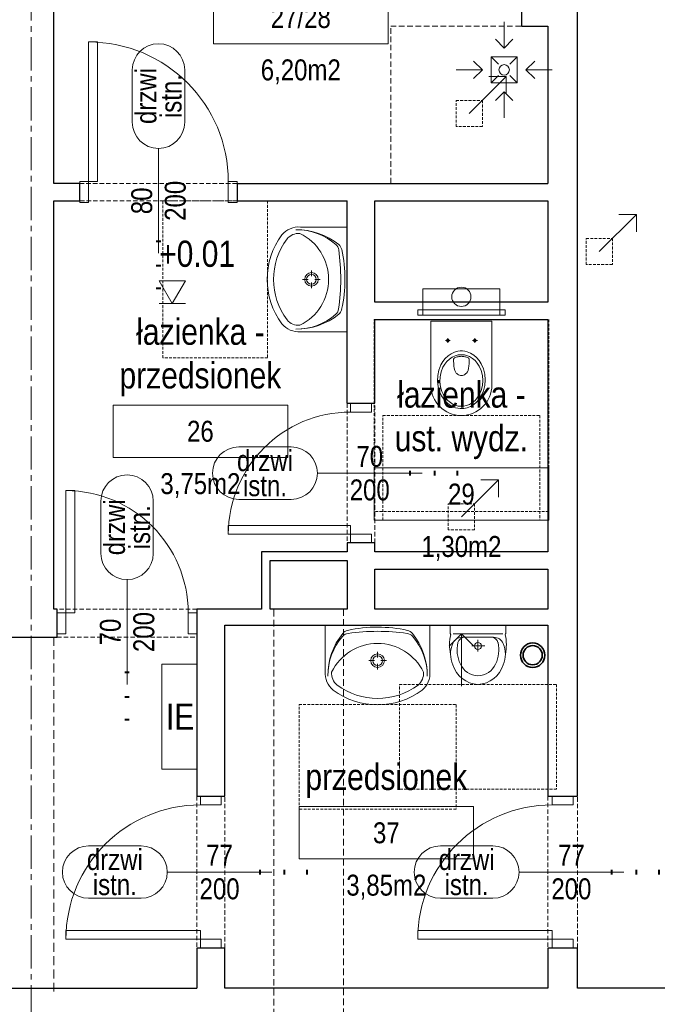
# Model space of a CAD drawing. Header units: millimetres. Extents: x -291747 to 77132, y 46721 to 203932.
# Tile 23 of 110: x 71659 to 72027, y 81263 to 81827. Entities that reach past the tile are written whole.
import ezdxf
from ezdxf.enums import TextEntityAlignment as Align

# ---------------------------------------------------------------- set-up
doc = ezdxf.new("R2010")
doc.units = ezdxf.units.MM
doc.header["$MEASUREMENT"] = 0
for name, pattern in [('DIVIDE', [1.25, 0.5, -0.25, 0, -0.25, 0, -0.25]), ('xreff_LSN_szatnie_PW_rzuty_14$0$CENTER2', [28.575, 19.05, -3.175, 3.175, -3.175]), ('xreff_LSN_szatnie_PW_rzuty_14$0$DASHED', [19.05, 12.7, -6.35]), ('xreff_LSN_szatnie_PW_rzuty_14$0$HIDDEN2', [4.7625, 3.175, -1.5875])]:
    doc.linetypes.add(name, pattern=pattern)
doc.layers.get('0').update_dxf_attribs({"lineweight": 9})
doc.layers.get('Defpoints').update_dxf_attribs({"lineweight": 9})
for name, color, linetype, lineweight in [('FL-xref', 250, 'Continuous', 9), ('FL_ppoż', 4, 'DIVIDE', 40), ('Kanalizacja', 24, 'Continuous', 35), ('xreff_LSN_szatnie_PW_rzuty_14$0$A drzwi płytowe', 252, 'Continuous', 9), ('xreff_LSN_szatnie_PW_rzuty_14$0$A koty architektura', 252, 'Continuous', 9), ('xreff_LSN_szatnie_PW_rzuty_14$0$A opis pom', 252, 'Continuous', 9), ('xreff_LSN_szatnie_PW_rzuty_14$0$A opis pom pow', 252, 'Continuous', 9), ('xreff_LSN_szatnie_PW_rzuty_14$0$A opis stolarka', 252, 'Continuous', 9), ('xreff_LSN_szatnie_PW_rzuty_14$0$A opis stolarka NWD typ', 252, 'Continuous', 9), ('xreff_LSN_szatnie_PW_rzuty_14$0$A opis stolarka NWD wyposażenie', 252, 'Continuous', 9), ('xreff_LSN_szatnie_PW_rzuty_14$0$A opis technologia', 8, 'Continuous', 13), ('xreff_LSN_szatnie_PW_rzuty_14$0$A widok wyżej', 252, 'xreff_LSN_szatnie_PW_rzuty_14$0$DASHED', 9), ('xreff_LSN_szatnie_PW_rzuty_14$0$A wyposazenie sanitarne', 8, 'Continuous', 9), ('xreff_LSN_szatnie_PW_rzuty_14$0$A-Wall', 252, 'Continuous', 9), ('xreff_LSN_szatnie_PW_rzuty_14$0$IE tablice rozdzielcze', 8, 'Continuous', 9), ('xreff_LSN_szatnie_PW_rzuty_14$0$IS kanaly wentylacyjne', 8, 'xreff_LSN_szatnie_PW_rzuty_14$0$DASHED', 9), ('xreff_LSN_szatnie_PW_rzuty_14$0$IS wentylacja kratki istniejace', 8, 'Continuous', 9), ('xreff_LSN_szatnie_PW_rzuty_14$0$S-Grid-Iden', 8, 'xreff_LSN_szatnie_PW_rzuty_14$0$CENTER2', 9)]:
    doc.layers.add(name, color=color, linetype=linetype, lineweight=lineweight)
doc.layers.add('xreff_LSN_szatnie_PW_rzuty_14$0$A opis ppoż drzwi', color=252, linetype='Continuous', lineweight=9, transparency=0.25)
doc.styles.add('xreff_LSN_szatnie_PW_rzuty_14$0$STYL ASA', font='ARIALN.TTF')

# ---------------------------------------------------------------- blocks, each defined once
blk = doc.blocks.new('xreff_LSN_szatnie_PW_rzuty_14$0$umywalka 60x45')
at = {"color": 0, "lineweight": -2, "ltscale": 0.15}
for p, q in [((-30, 0), (30, 0)), ((-30, 0), (-30, -26.7)), ((9.45, 0), (-9.45, 0)), ((30, 0), (30, -26.7)), ((-0.01, -15.32), (-0.01, -18.52)), ((-1.86, -20.37), (-5.07, -20.37)), ((-0.01, -22.22), (-0.01, -25.42)), ((5.04, -20.37), (1.84, -20.37))]:
    blk.add_line(p, q, dxfattribs=at)
at = {"ltscale": 0.15}
blk.add_lwpolyline([(-26.31, -26.95, 0.236063), (-23.21, -34.38, 0.329715), (23.21, -34.38, 0.236063), (26.31, -26.95, 0.623035)], format="xyb", close=True, dxfattribs=at)
blk.add_lwpolyline([(-30, -26.7, 0.239105), (-25.52, -37.28, 0.331406), (25.52, -37.28, 0.239105), (30, -26.7)], format="xyb", dxfattribs=at)
at = {"color": 0, "lineweight": -2, "ltscale": 0.15}
for radius in [3.89, 2.78]:
    blk.add_circle((-0.01, -20.37), radius, dxfattribs=at)
for centre, radius, start, end in [((9.28, -28.68), 37.74, 140.6648, 180.9072), ((-16.21, -9.73), 5, 97.8304, 138.5245), ((-16.04, -7.93), 5, 102.694, 140.6648), ((-0.64, -76.32), 75.1, 89.4897, 102.694), ((0.57, -131.79), 128.2, 90.245, 97.8304), ((0.57, -76.32), 75.1, 77.2285, 90.4328), ((-0.72, -131.79), 128.2, 82.0921, 89.6775), ((16.23, -9.76), 5, 41.398, 82.0921), ((16.06, -7.95), 5, 39.2578, 77.2285), ((-9.28, -28.67), 37.74, 359.0153, 39.2578), ((5.44, -28.88), 33.9, 138.5245, 180.6767), ((-5.45, -28.87), 33.9, 359.2458, 41.398)]:
    blk.add_arc(centre, radius, start, end, dxfattribs=at)
at = {"layer": 'Defpoints', "linetype": 'xreff_LSN_szatnie_PW_rzuty_14$0$HIDDEN2', "ltscale": 0.5}
blk.add_lwpolyline([(-45, -45.56), (45, -45.56), (45, -105.56), (-45, -105.56)], close=True, dxfattribs=at)
blk = doc.blocks.new('xreff_LSN_szatnie_PW_rzuty_14$0$pisuar')
at = {"color": 0, "linetype": 'ByBlock', "lineweight": -2, "ltscale": 0.15}
for p, q in [((-16, 0), (-16, -4.71)), ((-16, 0), (16, 0)), ((16, 0), (16, -4.71)), ((0, -5), (-14.18, -5)), ((0, -5), (14.18, -5)), ((-8.97, -7), (0, -7)), ((8.97, -7), (0, -7)), ((0, -8.55), (0, -15.08)), ((-3.59, -12), (3.84, -12))]:
    blk.add_line(p, q, dxfattribs=at)
for points in [[(-15.63, -5.6, 0.108471), (-15.7, -16.67)], [(15.63, -5.6, -0.108471), (15.7, -16.67)]]:
    blk.add_lwpolyline(points, format="xyb", dxfattribs=at)
blk.add_circle((0, -12), 2, dxfattribs=at)
for centre, radius, start, end in [((-15.5, -4.71), 0.5, 180, 231.722), ((16.12, -5.5), 0.5, 128.278, 191.751), ((7.57, -11), 4, 13.2161, 90), ((8.97, -13), 6, 23.4768, 90), ((-6.49, -14.3), 18.45, 333.974, 13.2161), ((0.79, -16.55), 14.92, 335.648, 23.4768), ((0, -18), 11, 270, 336.441), ((0.5, -18.56), 15.45, 195.554, 268.129)]:
    blk.add_arc(centre, radius, start, end, dxfattribs=at)
at = {"color": 0, "linetype": 'ByBlock', "lineweight": -2, "ltscale": 0.15, "extrusion": (0, 0, -1)}
for centre, radius, start, end in [((16.12, -5.5), 0.5, 128.278, 191.751), ((-15.5, -4.71), 0.5, 180, 231.722), ((0.79, -16.55), 14.92, 335.648, 23.4768), ((8.97, -13), 6, 23.4768, 90), ((-6.49, -14.3), 18.45, 333.974, 13.2161), ((7.57, -11), 4, 13.2161, 90), ((0, -18), 11, 270, 336.441), ((0.5, -18.56), 15.45, 195.5535, 268.1291)]:
    blk.add_arc(centre, radius, start, end, dxfattribs=at)
at = {"layer": 'Defpoints', "linetype": 'xreff_LSN_szatnie_PW_rzuty_14$0$HIDDEN2', "ltscale": 0.5}
blk.add_lwpolyline([(-45, -34), (45, -34), (45, -94), (-45, -94)], close=True, dxfattribs=at)
blk = doc.blocks.new('xreff_LSN_szatnie_PW_rzuty_14$0$miska ustepowa')
at = {"ltscale": 0.15}
for points in [[(22, 2.5), (22, 17.5), (-22, 17.5), (-22, 2.5)], [(-25, 2.5), (-25, 5.5), (25, 5.5), (25, 2.5)], [(-22, 2.5), (-22, 5.5), (-25, 5.5), (-25, 2.5)], [(22, 2.5), (22, 5.5), (25, 5.5), (25, 2.5)]]:
    blk.add_lwpolyline(points, close=True, dxfattribs=at)
blk.add_lwpolyline([(-17.5, -37.5), (-17.5, -1), (17.5, -1), (17.5, -37.5, -1)], format="xyb", close=True, dxfattribs=at)
at = {"ltscale": 0.15, "elevation": 0}
for points in [[(-7.75, -13.4), (-7.75, -10.6)], [(7.75, -13.4), (7.75, -10.6)], [(-9.15, -12), (-6.35, -12)], [(9.15, -12), (6.35, -12)]]:
    blk.add_lwpolyline(points, dxfattribs=at)
at = {"ltscale": 0.15}
for points in [[(0, -51, 0), (1.34, -50.92, 0), (3.32, -50.49, 0), (5.23, -49.73, 0), (7.04, -48.64, 0), (8.69, -47.25, 0), (10.14, -45.58, 0), (11.37, -43.66, 0), (12.63, -40.81, 0), (13.42, -37.71, 0), (13.69, -34.5, 0), (13.42, -31.29, 0), (12.63, -28.19, 0), (11.37, -25.34, 0), (10.14, -23.42, 0), (8.69, -21.75, 0), (7.04, -20.36, 0), (5.23, -19.27, 0), (3.32, -18.51, 0), (2, -18.19, 0), (0.67, -18.02, 0), (-0.67, -18.02, 0), (-2, -18.19, 0), (-3.97, -18.73, 0), (-5.85, -19.6, 0), (-7.6, -20.79, 0), (-9.2, -22.28, 0), (-10.58, -24.03, 0), (-11.73, -26.02, 0), (-12.88, -28.95, 0), (-13.54, -32.08, 0), (-13.67, -35.31, 0), (-13.27, -38.5, 0), (-12.36, -41.55, 0), (-11.37, -43.66, 0), (-10.14, -45.58, 0), (-8.69, -47.25, 0), (-7.04, -48.64, 0), (-5.23, -49.73, 0), (-3.32, -50.49, 0), (-2, -50.82, 0), (-0.67, -50.98, 0)], [(0, -49.72, 0), (1.2, -49.65, 0), (2.99, -49.27, 0), (4.7, -48.58, 0), (6.32, -47.6, 0), (7.81, -46.36, 0), (9.12, -44.86, 0), (10.22, -43.14, 0), (11.36, -40.58, 0), (12.06, -37.81, 0), (12.31, -34.93, 0), (12.06, -32.05, 0), (11.36, -29.27, 0), (10.22, -26.71, 0), (9.12, -24.99, 0), (7.81, -23.49, 0), (6.32, -22.25, 0), (4.7, -21.27, 0), (2.99, -20.59, 0), (1.8, -20.3, 0), (0.6, -20.15, 0), (-0.6, -20.15, 0), (-1.8, -20.3, 0), (-3.57, -20.78, 0), (-5.26, -21.57, 0), (-6.84, -22.64, 0), (-8.27, -23.97, 0), (-9.51, -25.54, 0), (-10.55, -27.32, 0), (-11.58, -29.95, 0), (-12.17, -32.76, 0), (-12.29, -35.65, 0), (-11.93, -38.52, 0), (-11.11, -41.25, 0), (-10.22, -43.14, 0), (-9.12, -44.86, 0), (-7.81, -46.36, 0), (-6.32, -47.6, 0), (-4.7, -48.58, 0), (-2.98, -49.27, 0), (-1.8, -49.56, 0), (-0.6, -49.7, 0)]]:
    blk.add_polyline3d(points, close=True, dxfattribs=at)
for points in [[(-3.84, -21.91, 0), (-3.98, -21.98, 0), (-4.1, -22.07, 0), (-4.2, -22.18, 0), (-4.29, -22.3, 0), (-4.36, -22.44, 0), (-4.42, -22.59, 0), (-4.45, -22.76, 0), (-4.46, -22.93, 0)], [(-3.84, -21.91, 0), (-3.37, -21.72, 0), (-2.9, -21.55, 0), (-2.42, -21.41, 0), (-1.94, -21.29, 0), (-1.46, -21.2, 0), (-0.97, -21.14, 0), (-0.49, -21.1, 0), (0, -21.08, 0)], [(3.84, -21.91, 0), (3.37, -21.72, 0), (2.9, -21.55, 0), (2.42, -21.41, 0), (1.94, -21.29, 0), (1.46, -21.2, 0), (0.97, -21.14, 0), (0.49, -21.1, 0), (0, -21.08, 0)], [(3.84, -21.91, 0), (3.98, -21.98, 0), (4.1, -22.07, 0), (4.2, -22.18, 0), (4.29, -22.3, 0), (4.36, -22.44, 0), (4.42, -22.59, 0), (4.45, -22.76, 0), (4.46, -22.93, 0)], [(0, -32.03, 0), (-0.57, -31.99, 0), (-1.15, -31.86, 0), (-1.71, -31.64, 0), (-2.26, -31.32, 0), (-2.64, -31.01, 0), (-3, -30.63, 0), (-3.43, -29.99, 0), (-3.79, -29.2, 0), (-4.13, -27.92, 0), (-4.31, -26.66, 0), (-4.42, -25.16, 0), (-4.45, -23.87, 0), (-4.46, -22.93, 0)], [(0, -32.03, 0), (0.57, -31.99, 0), (1.15, -31.86, 0), (1.71, -31.64, 0), (2.26, -31.32, 0), (2.64, -31.01, 0), (3, -30.63, 0), (3.43, -29.99, 0), (3.79, -29.2, 0), (4.13, -27.92, 0), (4.31, -26.66, 0), (4.42, -25.16, 0), (4.45, -23.87, 0), (4.46, -22.93, 0)]]:
    blk.add_polyline3d(points, dxfattribs=at)
for centre, radius in [((0, 13), 5.5), ((-7.75, -12, 0), 0.75), ((7.75, -12, 0), 0.75)]:
    blk.add_circle(centre, radius, dxfattribs=at)
at = {"layer": 'Defpoints', "linetype": 'xreff_LSN_szatnie_PW_rzuty_14$0$HIDDEN2', "ltscale": 0.5}
for points in [[(-50, 0), (50, 0), (50, -110), (-50, -110)], [(-45, -55), (45, -55), (45, -115), (-45, -115)]]:
    blk.add_lwpolyline(points, close=True, dxfattribs=at)
blk = doc.blocks.new('xreff_LSN_szatnie_PW_rzuty_14$0$kratka podlogowa')
at = {"linetype": 'ByBlock'}
for points in [[(0, 27.5), (0, 12.5)], [(-5, 17.5), (0, 12.5), (5, 17.5)], [(-7.5, 7.5), (-3.18, 3.18)], [(3.18, 3.18), (7.5, 7.5)], [(-17.5, 5), (-12.5, 0), (-17.5, -5)], [(17.5, 5), (12.5, 0), (17.5, -5)], [(-27.5, 0), (-12.5, 0)], [(-7.5, -7.5), (-3.18, -3.18)], [(3.18, -3.18), (7.5, -7.5)], [(27.5, 0), (12.5, 0)], [(-5, -17.5), (0, -12.5), (5, -17.5)], [(0, -27.5), (0, -12.5)]]:
    blk.add_lwpolyline(points, dxfattribs=at)
blk.add_lwpolyline([(-7.5, -7.5), (-7.5, 7.5), (7.5, 7.5), (7.5, -7.5)], close=True, dxfattribs=at)
blk.add_circle((0, 0), 3, dxfattribs=at)
blk = doc.blocks.new('xreff_LSN_szatnie_PW_rzuty_14$0$środek')
blk.add_line((0, 0), (0, -10))
blk = doc.blocks.new('xreff_LSN_szatnie_PW_rzuty_14$0$tag wn')
blk.add_lwpolyline([(-25, -7.5), (25, -7.5), (25, 7.5), (-25, 7.5)], close=True)
at = {"style": 'xreff_LSN_szatnie_PW_rzuty_14$0$STYL ASA'}
blk.add_attdef('ROOM:NO', text='', height=6, dxfattribs=at).set_placement((0, 0), align=Align.MIDDLE_CENTER)
at = {"layer": 'xreff_LSN_szatnie_PW_rzuty_14$0$A opis pom pow', "style": 'xreff_LSN_szatnie_PW_rzuty_14$0$STYL ASA'}
blk.add_attdef('ROOM:AREA', text='', height=6, dxfattribs=at).set_placement((0, -15), align=Align.MIDDLE_CENTER)
blk = doc.blocks.new('xreff_LSN_szatnie_PW_rzuty_14$0$ddtag_UP')
at = {"transparency": 33554687}
blk.add_lwpolyline([(0, 30), (0, -30)], dxfattribs=at)
at = {"layer": 'xreff_LSN_szatnie_PW_rzuty_14$0$A opis stolarka NWD typ', "transparency": 33554687}
blk.add_lwpolyline([(-15, 75, -1), (15, 75), (15, 45, -1), (-15, 45)], format="xyb", close=True, dxfattribs=at)
at = {"ltscale": 0.1, "transparency": 33554687, "style": 'xreff_LSN_szatnie_PW_rzuty_14$0$STYL ASA'}
blk.add_attdef('DOORS:SZEROKOŚĆ', text='', height=12, rotation=90, dxfattribs=at).set_placement((0, 0, 0), align=Align.BOTTOM_CENTER)
blk.add_attdef('DOORS:WYSOKOŚĆ', text='', height=12, rotation=90, dxfattribs=at).set_placement((3.6, 0, 0), align=Align.TOP_CENTER)
blk.add_attdef('DOORS:AKUSTYKA', text='', height=10, dxfattribs=at).set_placement((0, -49), align=Align.MIDDLE_CENTER)
at = {"layer": 'xreff_LSN_szatnie_PW_rzuty_14$0$A opis ppoż drzwi', "ltscale": 0.1, "transparency": 33554687, "style": 'xreff_LSN_szatnie_PW_rzuty_14$0$STYL ASA'}
blk.add_attdef('DOORS:PPOŻ', text='', height=10, dxfattribs=at).set_placement((0, -36), align=Align.MIDDLE_CENTER)
at = {"layer": 'xreff_LSN_szatnie_PW_rzuty_14$0$A opis stolarka NWD typ', "ltscale": 0.1, "transparency": 33554687, "style": 'xreff_LSN_szatnie_PW_rzuty_14$0$STYL ASA'}
blk.add_attdef('DOORS:PODTYP', text='', height=12, rotation=90, dxfattribs=at).set_placement((1.2, 60, 0), align=Align.TOP_CENTER)
blk.add_attdef('DOORS:TYP', text='', height=12, rotation=90, dxfattribs=at).set_placement((2.4, 60, 0), align=Align.BOTTOM_CENTER)
at = {"layer": 'xreff_LSN_szatnie_PW_rzuty_14$0$A opis stolarka NWD wyposażenie', "ltscale": 0.1, "transparency": 33554687, "style": 'xreff_LSN_szatnie_PW_rzuty_14$0$STYL ASA'}
blk.add_attdef('DOORS:WYPOSAŻENIE', text='', height=10, dxfattribs=at).set_placement((0, -22), align=Align.MIDDLE_CENTER)
blk = doc.blocks.new('xreff_LSN_szatnie_PW_rzuty_14$0$ddtag_LEFT')
at = {"transparency": 33554687}
blk.add_lwpolyline([(-30, 0), (30, 0)], dxfattribs=at)
at = {"layer": 'xreff_LSN_szatnie_PW_rzuty_14$0$A opis stolarka NWD typ', "transparency": 33554687}
blk.add_lwpolyline([(-75, -15, -1), (-75, 15), (-45, 15, -1), (-45, -15)], format="xyb", close=True, dxfattribs=at)
at = {"ltscale": 0.1, "transparency": 33554687, "style": 'xreff_LSN_szatnie_PW_rzuty_14$0$STYL ASA'}
blk.add_attdef('DOORS:AKUSTYKA', text='', height=10, rotation=90, dxfattribs=at).set_placement((49, 0), align=Align.MIDDLE_CENTER)
blk.add_attdef('DOORS:SZEROKOŚĆ', text='', height=12, dxfattribs=at).set_placement((0, 0, 0), align=Align.BOTTOM_CENTER)
blk.add_attdef('DOORS:WYSOKOŚĆ', text='', height=12, dxfattribs=at).set_placement((0, -3.6, 0), align=Align.TOP_CENTER)
at = {"layer": 'xreff_LSN_szatnie_PW_rzuty_14$0$A opis ppoż drzwi', "ltscale": 0.1, "transparency": 33554687, "style": 'xreff_LSN_szatnie_PW_rzuty_14$0$STYL ASA'}
blk.add_attdef('DOORS:PPOŻ', text='', height=10, rotation=90, dxfattribs=at).set_placement((36, 0), align=Align.MIDDLE_CENTER)
at = {"layer": 'xreff_LSN_szatnie_PW_rzuty_14$0$A opis stolarka NWD typ', "ltscale": 0.1, "transparency": 33554687, "style": 'xreff_LSN_szatnie_PW_rzuty_14$0$STYL ASA'}
blk.add_attdef('DOORS:TYP', text='', height=12, dxfattribs=at).set_placement((-60, -2.4, 0), align=Align.BOTTOM_CENTER)
blk.add_attdef('DOORS:PODTYP', text='', height=12, dxfattribs=at).set_placement((-60, -1.2, 0), align=Align.TOP_CENTER)
at = {"layer": 'xreff_LSN_szatnie_PW_rzuty_14$0$A opis stolarka NWD wyposażenie', "ltscale": 0.1, "transparency": 33554687, "style": 'xreff_LSN_szatnie_PW_rzuty_14$0$STYL ASA'}
blk.add_attdef('DOORS:WYPOSAŻENIE', text='', height=10, rotation=90, dxfattribs=at).set_placement((22, 0), align=Align.MIDDLE_CENTER)
blk = doc.blocks.new('xreff_LSN_szatnie_PW_rzuty_14$0$rzedna_ARCH_UP')
at = {"color": 0, "linetype": 'ByBlock'}
blk.add_line((0.05, 0), (-0.05, 0), dxfattribs=at)
blk.add_lwpolyline([(0, 0), (0.05, 0.0866), (-0.05, 0.0866)], close=True, dxfattribs=at)
at = {"color": 0, "linetype": 'ByBlock', "style": 'xreff_LSN_szatnie_PW_rzuty_14$0$STYL ASA'}
blk.add_attdef('PREFIX', text='', height=0.1, dxfattribs=at).set_placement((-0.0971, 0.1405), align=Align.RIGHT)
for tag, p in [('ELEVATION', (-0.05, 0.1405)), ('SUFFIX', (0.1279, 0))]:
    blk.add_attdef(tag, p, '', height=0.1, dxfattribs=at)
blk = doc.blocks.new('xreff_LSN_szatnie_PW_rzuty_14')
at = {"layer": 'xreff_LSN_szatnie_PW_rzuty_14$0$A drzwi płytowe', "linetype": 'Continuous', "lineweight": 9}
for points in [[(71698.68, 81734.22), (71703.68, 81734.22), (71703.68, 81814.22), (71698.68, 81814.22)], [(71685.68, 81487.22), (71690.68, 81487.22), (71690.68, 81557.22), (71685.68, 81557.22)], [(71848.68, 81532.22), (71848.68, 81537.22), (71778.68, 81537.22), (71778.68, 81532.22)], [(71762.68, 81300.22), (71762.68, 81305.22), (71685.68, 81305.22), (71685.68, 81300.22)], [(71964.18, 81300.22), (71964.18, 81305.22), (71887.18, 81305.22), (71887.18, 81300.22)]]:
    blk.add_lwpolyline(points, close=True, dxfattribs=at)
at = {"layer": 'xreff_LSN_szatnie_PW_rzuty_14$0$A drzwi płytowe', "linetype": 'Continuous', "lineweight": 9, "ltscale": 0.2}
for points in [[(71698.68, 81722.22), (71693.68, 81722.22), (71693.68, 81734.22), (71698.68, 81734.22)], [(71778.68, 81722.22), (71783.68, 81722.22), (71783.68, 81734.22), (71778.68, 81734.22)], [(71860.68, 81602.22), (71860.68, 81607.22), (71848.68, 81607.22), (71848.68, 81602.22)], [(71860.68, 81532.22), (71860.68, 81527.22), (71848.68, 81527.22), (71848.68, 81532.22)], [(71685.68, 81475.22), (71680.68, 81475.22), (71680.68, 81487.22), (71685.68, 81487.22)], [(71755.68, 81475.22), (71760.68, 81475.22), (71760.68, 81487.22), (71755.68, 81487.22)], [(71774.68, 81377.22), (71774.68, 81382.22), (71762.68, 81382.22), (71762.68, 81377.22)], [(71976.18, 81377.22), (71976.18, 81382.22), (71964.18, 81382.22), (71964.18, 81377.22)], [(71774.68, 81300.22), (71774.68, 81295.22), (71762.68, 81295.22), (71762.68, 81300.22)], [(71976.18, 81300.22), (71976.18, 81295.22), (71964.18, 81295.22), (71964.18, 81300.22)]]:
    blk.add_lwpolyline(points, close=True, dxfattribs=at)
for centre, radius, start, end in [((71698.68, 81734.22), 80, 0, 90), ((71848.68, 81532.22), 70, 90, 180), ((71685.68, 81487.22), 70, 0, 90), ((71762.68, 81300.22), 77, 90, 180), ((71964.18, 81300.22), 77, 90, 180)]:
    blk.add_arc(centre, radius, start, end, dxfattribs=at)
at = {"layer": 'xreff_LSN_szatnie_PW_rzuty_14$0$A widok wyżej', "linetype": 'xreff_LSN_szatnie_PW_rzuty_14$0$DASHED', "lineweight": 9, "ltscale": 0.2}
for p, q in [((71783.68, 81733.22), (71693.68, 81733.22)), ((71693.68, 81723.22), (71783.68, 81723.22)), ((71846.68, 81607.22), (71846.68, 81527.22)), ((71862.68, 81527.22), (71862.68, 81607.22)), ((71760.68, 81489.22), (71680.68, 81489.22)), ((71680.68, 81473.22), (71760.68, 81473.22)), ((71760.68, 81382.22), (71760.68, 81295.22)), ((71776.68, 81295.22), (71776.68, 81382.22)), ((71961.68, 81382.22), (71961.68, 81295.22)), ((71978.68, 81295.22), (71978.68, 81382.22))]:
    blk.add_line(p, q, dxfattribs=at)
at = {"layer": 'xreff_LSN_szatnie_PW_rzuty_14$0$A widok wyżej', "ltscale": 0.4}
blk.add_lwpolyline([(71678.68, 81270.22), (71678.68, 81473.22)], dxfattribs=at)
at = {"layer": 'xreff_LSN_szatnie_PW_rzuty_14$0$A wyposazenie sanitarne', "linetype": 'xreff_LSN_szatnie_PW_rzuty_14$0$HIDDEN2'}
blk.add_lwpolyline([(71961.68, 81823.22), (71961.68, 81733.22), (71871.68, 81733.22), (71871.68, 81823.22)], close=True, dxfattribs=at)
at = {"layer": 'xreff_LSN_szatnie_PW_rzuty_14$0$A-Wall', "linetype": 'Continuous', "lineweight": 25}
for p, q in [((71678.68, 81733.22), (71678.68, 81953.22)), ((71978.68, 81382.22), (71978.68, 81953.22)), ((71946.68, 81848.22), (71946.68, 81823.22)), ((71946.68, 81823.22), (71961.68, 81823.22)), ((71961.68, 81823.22), (71961.68, 81733.22)), ((71693.68, 81733.22), (71678.68, 81733.22)), ((71693.68, 81723.22), (71693.68, 81733.22)), ((71783.68, 81733.22), (71961.68, 81733.22)), ((71783.68, 81733.22), (71783.68, 81723.22)), ((71678.68, 81723.22), (71693.68, 81723.22)), ((71678.68, 81489.22), (71678.68, 81723.22)), ((71783.68, 81723.22), (71846.68, 81723.22)), ((71846.68, 81607.22), (71846.68, 81723.22)), ((71862.68, 81723.22), (71961.68, 81723.22)), ((71862.68, 81665.22), (71862.68, 81723.22)), ((71961.68, 81723.22), (71961.68, 81665.22)), ((71961.68, 81665.22), (71862.68, 81665.22)), ((71862.68, 81607.22), (71862.68, 81655.22)), ((71862.68, 81655.22), (71961.68, 81655.22)), ((71961.68, 81655.22), (71961.68, 81522.22)), ((71846.68, 81607.22), (71862.68, 81607.22)), ((71862.68, 81527.22), (71846.68, 81527.22)), ((71846.68, 81527.22), (71846.68, 81522.22)), ((71862.68, 81522.22), (71862.68, 81527.22)), ((71797.68, 81522.22), (71797.68, 81489.22)), ((71846.68, 81522.22), (71797.68, 81522.22)), ((71961.68, 81522.22), (71862.68, 81522.22)), ((71802.68, 81489.22), (71802.68, 81517.22)), ((71802.68, 81517.22), (71846.68, 81517.22)), ((71846.68, 81517.22), (71846.68, 81489.22)), ((71862.68, 81489.22), (71862.68, 81512.22)), ((71862.68, 81512.22), (71961.68, 81512.22)), ((71961.68, 81512.22), (71961.68, 81489.22)), ((71680.68, 81489.22), (71678.68, 81489.22)), ((71680.68, 81473.22), (71680.68, 81489.22)), ((71760.68, 81489.22), (71760.68, 81382.22)), ((71797.68, 81489.22), (71760.68, 81489.22)), ((71846.68, 81489.22), (71802.68, 81489.22)), ((71961.68, 81489.22), (71862.68, 81489.22)), ((71776.68, 81382.22), (71776.68, 81480.22)), ((71776.68, 81480.22), (71961.68, 81480.22)), ((71961.68, 81480.22), (71961.68, 81382.22)), ((71652.68, 81473.22), (71680.68, 81473.22)), ((71760.68, 81382.22), (71776.68, 81382.22)), ((71961.68, 81382.22), (71978.68, 81382.22)), ((71776.68, 81295.22), (71760.68, 81295.22)), ((71760.68, 81295.22), (71760.68, 81272.22)), ((71776.68, 81272.22), (71776.68, 81295.22)), ((71978.68, 81295.22), (71961.68, 81295.22)), ((71961.68, 81295.22), (71961.68, 81272.22)), ((71978.68, 81272.22), (71978.68, 81295.22)), ((71652.68, 81272.22), (71760.68, 81272.22)), ((71961.68, 81272.22), (71776.68, 81272.22)), ((72028.68, 81272.22), (71978.68, 81272.22))]:
    blk.add_line(p, q, dxfattribs=at)
at = {"layer": 'xreff_LSN_szatnie_PW_rzuty_14$0$IE tablice rozdzielcze'}
blk.add_lwpolyline([(71760.68, 81457.72), (71760.68, 81397.72), (71740.68, 81397.72), (71740.68, 81457.72)], close=True, dxfattribs=at)
at = {"layer": 'xreff_LSN_szatnie_PW_rzuty_14$0$IS kanaly wentylacyjne', "ltscale": 0.3}
blk.add_lwpolyline([(71844.68, 81182.22), (71723.68, 81182.22), (71723.68, 80837.22), (71683.68, 80837.22), (71683.68, 81207.22), (71698.68, 81222.22), (71804.68, 81222.22), (71804.68, 81489.22), (71844.68, 81489.22)], close=True, dxfattribs=at)
at = {"layer": 'xreff_LSN_szatnie_PW_rzuty_14$0$IS wentylacja kratki istniejace'}
for points in [[(71937.9, 81794.43), (71916.68, 81773.22)], [(71937.9, 81784.43), (71937.9, 81794.43), (71927.9, 81794.43)], [(72012.4, 81715.43), (71991.18, 81694.22)], [(72012.4, 81705.43), (72012.4, 81715.43), (72002.4, 81715.43)], [(71933.4, 81563.43), (71912.18, 81542.22)], [(71933.4, 81553.43), (71933.4, 81563.43), (71923.4, 81563.43)], [(71919.26, 81468.15), (71912.18, 81475.22), (71905.11, 81468.15)], [(71912.18, 81475.22), (71912.18, 81445.22)]]:
    blk.add_lwpolyline(points, dxfattribs=at)
at = {"layer": 'xreff_LSN_szatnie_PW_rzuty_14$0$IS wentylacja kratki istniejace', "linetype": 'xreff_LSN_szatnie_PW_rzuty_14$0$HIDDEN2', "ltscale": 0.5}
for points in [[(71909.18, 81780.72), (71924.18, 81780.72), (71924.18, 81765.72), (71909.18, 81765.72)], [(71983.68, 81701.72), (71998.68, 81701.72), (71998.68, 81686.72), (71983.68, 81686.72)], [(71904.68, 81549.72), (71919.68, 81549.72), (71919.68, 81534.72), (71904.68, 81534.72)]]:
    blk.add_lwpolyline(points, close=True, dxfattribs=at)
at = {"layer": 'xreff_LSN_szatnie_PW_rzuty_14$0$S-Grid-Iden'}
blk.add_lwpolyline([(71665.68, 82131.22), (71665.68, 80539.22)], dxfattribs=at)
at = {"layer": 'xreff_LSN_szatnie_PW_rzuty_14$0$A drzwi płytowe', "linetype": 'Continuous', "lineweight": 9, "ltscale": 0.2}
for p in [(71738.68, 81728.22), (71720.68, 81481.22)]:
    blk.add_blockref('xreff_LSN_szatnie_PW_rzuty_14$0$środek', p, dxfattribs=at)
at = {"layer": 'xreff_LSN_szatnie_PW_rzuty_14$0$A drzwi płytowe', "linetype": 'Continuous', "lineweight": 9, "ltscale": 0.2, "rotation": 90}
for p in [(71854.68, 81567.22), (71768.68, 81338.72), (71970.18, 81338.72)]:
    blk.add_blockref('xreff_LSN_szatnie_PW_rzuty_14$0$środek', p, dxfattribs=at)
at = {"layer": 'xreff_LSN_szatnie_PW_rzuty_14$0$A koty architektura', "linetype": 'Continuous', "lineweight": 9, "xscale": 150, "yscale": 150, "zscale": 150}
blk.add_blockref('xreff_LSN_szatnie_PW_rzuty_14$0$rzedna_ARCH_UP', (71746.57, 81664.32, 1), dxfattribs=at).add_auto_attribs({'ELEVATION': '+0.01'})
at = {"layer": 'xreff_LSN_szatnie_PW_rzuty_14$0$A opis pom', "linetype": 'Continuous', "lineweight": 9, "xscale": 2, "yscale": 2, "zscale": 2}
for p, values in [((71820.18, 81828.22), {'ROOM:NO': '27/28', 'ROOM:AREA': '6,20m2'}), ((71762.68, 81591.22), {'ROOM:NO': '26', 'ROOM:AREA': '3,75m2'}), ((71912.18, 81555.22), {'ROOM:NO': '29', 'ROOM:AREA': '1,30m2'}), ((71869.18, 81361.22), {'ROOM:NO': '37', 'ROOM:AREA': '3,85m2'})]:
    blk.add_blockref('xreff_LSN_szatnie_PW_rzuty_14$0$tag wn', p, dxfattribs=at).add_auto_attribs(values)
at = {"layer": 'xreff_LSN_szatnie_PW_rzuty_14$0$A opis stolarka', "linetype": 'Continuous', "lineweight": 9}
ref = blk.add_blockref('xreff_LSN_szatnie_PW_rzuty_14$0$ddtag_UP', (71738.68, 81723.22), dxfattribs=at)
ref.add_attrib('DOORS:AKUSTYKA', '-', dxfattribs={"layer": '0', "ltscale": 0.1, "height": 10, "style": 'xreff_LSN_szatnie_PW_rzuty_14$0$STYL ASA'}).set_placement((71738.68, 81674.22), align=Align.MIDDLE_CENTER)
ref.add_attrib('DOORS:PPOŻ', '-', dxfattribs={"layer": 'xreff_LSN_szatnie_PW_rzuty_14$0$A opis ppoż drzwi', "ltscale": 0.1, "height": 10, "style": 'xreff_LSN_szatnie_PW_rzuty_14$0$STYL ASA'}).set_placement((71738.68, 81687.22), align=Align.MIDDLE_CENTER)
ref.add_attrib('DOORS:WYSOKOŚĆ', '200', dxfattribs={"layer": '0', "ltscale": 0.1, "height": 12, "rotation": 90, "style": 'xreff_LSN_szatnie_PW_rzuty_14$0$STYL ASA'}).set_placement((71742.28, 81723.22, 0), align=Align.TOP_CENTER)
ref.add_attrib('DOORS:SZEROKOŚĆ', '80', dxfattribs={"layer": '0', "ltscale": 0.1, "height": 12, "rotation": 90, "style": 'xreff_LSN_szatnie_PW_rzuty_14$0$STYL ASA'}).set_placement((71738.68, 81723.22, 0), align=Align.BOTTOM_CENTER)
ref.add_attrib('DOORS:PODTYP', 'istn.', dxfattribs={"layer": 'xreff_LSN_szatnie_PW_rzuty_14$0$A opis stolarka NWD typ', "ltscale": 0.1, "height": 12, "rotation": 90, "style": 'xreff_LSN_szatnie_PW_rzuty_14$0$STYL ASA'}).set_placement((71739.88, 81783.22, 0), align=Align.TOP_CENTER)
ref.add_attrib('DOORS:TYP', 'drzwi', dxfattribs={"layer": 'xreff_LSN_szatnie_PW_rzuty_14$0$A opis stolarka NWD typ', "ltscale": 0.1, "height": 12, "rotation": 90, "style": 'xreff_LSN_szatnie_PW_rzuty_14$0$STYL ASA'}).set_placement((71741.08, 81783.22, 0), align=Align.BOTTOM_CENTER)
ref.add_attrib('DOORS:WYPOSAŻENIE', '-', dxfattribs={"layer": 'xreff_LSN_szatnie_PW_rzuty_14$0$A opis stolarka NWD wyposażenie', "ltscale": 0.1, "height": 10, "style": 'xreff_LSN_szatnie_PW_rzuty_14$0$STYL ASA'}).set_placement((71738.68, 81701.22), align=Align.MIDDLE_CENTER)
ref = blk.add_blockref('xreff_LSN_szatnie_PW_rzuty_14$0$ddtag_LEFT', (71859.68, 81567.22), dxfattribs=at)
ref.add_attrib('DOORS:WYPOSAŻENIE', '-', dxfattribs={"layer": 'xreff_LSN_szatnie_PW_rzuty_14$0$A opis stolarka NWD wyposażenie', "ltscale": 0.1, "height": 10, "rotation": 90, "style": 'xreff_LSN_szatnie_PW_rzuty_14$0$STYL ASA'}).set_placement((71881.68, 81567.22), align=Align.MIDDLE_CENTER)
ref.add_attrib('DOORS:TYP', 'drzwi', dxfattribs={"layer": 'xreff_LSN_szatnie_PW_rzuty_14$0$A opis stolarka NWD typ', "ltscale": 0.1, "height": 12, "style": 'xreff_LSN_szatnie_PW_rzuty_14$0$STYL ASA'}).set_placement((71799.68, 81564.82, 0), align=Align.BOTTOM_CENTER)
ref.add_attrib('DOORS:PODTYP', 'istn.', dxfattribs={"layer": 'xreff_LSN_szatnie_PW_rzuty_14$0$A opis stolarka NWD typ', "ltscale": 0.1, "height": 12, "style": 'xreff_LSN_szatnie_PW_rzuty_14$0$STYL ASA'}).set_placement((71799.68, 81566.02, 0), align=Align.TOP_CENTER)
ref.add_attrib('DOORS:SZEROKOŚĆ', '70', dxfattribs={"layer": '0', "ltscale": 0.1, "height": 12, "style": 'xreff_LSN_szatnie_PW_rzuty_14$0$STYL ASA'}).set_placement((71859.68, 81567.22, 0), align=Align.BOTTOM_CENTER)
ref.add_attrib('DOORS:WYSOKOŚĆ', '200', dxfattribs={"layer": '0', "ltscale": 0.1, "height": 12, "style": 'xreff_LSN_szatnie_PW_rzuty_14$0$STYL ASA'}).set_placement((71859.68, 81563.62, 0), align=Align.TOP_CENTER)
ref.add_attrib('DOORS:PPOŻ', '-', dxfattribs={"layer": 'xreff_LSN_szatnie_PW_rzuty_14$0$A opis ppoż drzwi', "ltscale": 0.1, "height": 10, "rotation": 90, "style": 'xreff_LSN_szatnie_PW_rzuty_14$0$STYL ASA'}).set_placement((71895.68, 81567.22), align=Align.MIDDLE_CENTER)
ref.add_attrib('DOORS:AKUSTYKA', '-', dxfattribs={"layer": '0', "ltscale": 0.1, "height": 10, "rotation": 90, "style": 'xreff_LSN_szatnie_PW_rzuty_14$0$STYL ASA'}).set_placement((71908.68, 81567.22), align=Align.MIDDLE_CENTER)
ref = blk.add_blockref('xreff_LSN_szatnie_PW_rzuty_14$0$ddtag_UP', (71720.68, 81476.22), dxfattribs=at)
ref.add_attrib('DOORS:AKUSTYKA', '-', dxfattribs={"layer": '0', "ltscale": 0.1, "height": 10, "style": 'xreff_LSN_szatnie_PW_rzuty_14$0$STYL ASA'}).set_placement((71720.68, 81427.22), align=Align.MIDDLE_CENTER)
ref.add_attrib('DOORS:PPOŻ', '-', dxfattribs={"layer": 'xreff_LSN_szatnie_PW_rzuty_14$0$A opis ppoż drzwi', "ltscale": 0.1, "height": 10, "style": 'xreff_LSN_szatnie_PW_rzuty_14$0$STYL ASA'}).set_placement((71720.68, 81440.22), align=Align.MIDDLE_CENTER)
ref.add_attrib('DOORS:WYSOKOŚĆ', '200', dxfattribs={"layer": '0', "ltscale": 0.1, "height": 12, "rotation": 90, "style": 'xreff_LSN_szatnie_PW_rzuty_14$0$STYL ASA'}).set_placement((71724.28, 81476.22, 0), align=Align.TOP_CENTER)
ref.add_attrib('DOORS:SZEROKOŚĆ', '70', dxfattribs={"layer": '0', "ltscale": 0.1, "height": 12, "rotation": 90, "style": 'xreff_LSN_szatnie_PW_rzuty_14$0$STYL ASA'}).set_placement((71720.68, 81476.22, 0), align=Align.BOTTOM_CENTER)
ref.add_attrib('DOORS:PODTYP', 'istn.', dxfattribs={"layer": 'xreff_LSN_szatnie_PW_rzuty_14$0$A opis stolarka NWD typ', "ltscale": 0.1, "height": 12, "rotation": 90, "style": 'xreff_LSN_szatnie_PW_rzuty_14$0$STYL ASA'}).set_placement((71721.88, 81536.22, 0), align=Align.TOP_CENTER)
ref.add_attrib('DOORS:TYP', 'drzwi', dxfattribs={"layer": 'xreff_LSN_szatnie_PW_rzuty_14$0$A opis stolarka NWD typ', "ltscale": 0.1, "height": 12, "rotation": 90, "style": 'xreff_LSN_szatnie_PW_rzuty_14$0$STYL ASA'}).set_placement((71723.08, 81536.22, 0), align=Align.BOTTOM_CENTER)
ref.add_attrib('DOORS:WYPOSAŻENIE', '-', dxfattribs={"layer": 'xreff_LSN_szatnie_PW_rzuty_14$0$A opis stolarka NWD wyposażenie', "ltscale": 0.1, "height": 10, "style": 'xreff_LSN_szatnie_PW_rzuty_14$0$STYL ASA'}).set_placement((71720.68, 81454.22), align=Align.MIDDLE_CENTER)
ref = blk.add_blockref('xreff_LSN_szatnie_PW_rzuty_14$0$ddtag_LEFT', (71773.68, 81338.72), dxfattribs=at)
ref.add_attrib('DOORS:WYPOSAŻENIE', '-', dxfattribs={"layer": 'xreff_LSN_szatnie_PW_rzuty_14$0$A opis stolarka NWD wyposażenie', "ltscale": 0.1, "height": 10, "rotation": 90, "style": 'xreff_LSN_szatnie_PW_rzuty_14$0$STYL ASA'}).set_placement((71795.68, 81338.72), align=Align.MIDDLE_CENTER)
ref.add_attrib('DOORS:TYP', 'drzwi', dxfattribs={"layer": 'xreff_LSN_szatnie_PW_rzuty_14$0$A opis stolarka NWD typ', "ltscale": 0.1, "height": 12, "style": 'xreff_LSN_szatnie_PW_rzuty_14$0$STYL ASA'}).set_placement((71713.68, 81336.32, 0), align=Align.BOTTOM_CENTER)
ref.add_attrib('DOORS:PODTYP', 'istn.', dxfattribs={"layer": 'xreff_LSN_szatnie_PW_rzuty_14$0$A opis stolarka NWD typ', "ltscale": 0.1, "height": 12, "style": 'xreff_LSN_szatnie_PW_rzuty_14$0$STYL ASA'}).set_placement((71713.68, 81337.52, 0), align=Align.TOP_CENTER)
ref.add_attrib('DOORS:SZEROKOŚĆ', '77', dxfattribs={"layer": '0', "ltscale": 0.1, "height": 12, "style": 'xreff_LSN_szatnie_PW_rzuty_14$0$STYL ASA'}).set_placement((71773.68, 81338.72, 0), align=Align.BOTTOM_CENTER)
ref.add_attrib('DOORS:WYSOKOŚĆ', '200', dxfattribs={"layer": '0', "ltscale": 0.1, "height": 12, "style": 'xreff_LSN_szatnie_PW_rzuty_14$0$STYL ASA'}).set_placement((71773.68, 81335.12, 0), align=Align.TOP_CENTER)
ref.add_attrib('DOORS:PPOŻ', '-', dxfattribs={"layer": 'xreff_LSN_szatnie_PW_rzuty_14$0$A opis ppoż drzwi', "ltscale": 0.1, "height": 10, "rotation": 90, "style": 'xreff_LSN_szatnie_PW_rzuty_14$0$STYL ASA'}).set_placement((71809.68, 81338.72), align=Align.MIDDLE_CENTER)
ref.add_attrib('DOORS:AKUSTYKA', '-', dxfattribs={"layer": '0', "ltscale": 0.1, "height": 10, "rotation": 90, "style": 'xreff_LSN_szatnie_PW_rzuty_14$0$STYL ASA'}).set_placement((71822.68, 81338.72), align=Align.MIDDLE_CENTER)
ref = blk.add_blockref('xreff_LSN_szatnie_PW_rzuty_14$0$ddtag_LEFT', (71975.18, 81338.72), dxfattribs=at)
ref.add_attrib('DOORS:WYPOSAŻENIE', '-', dxfattribs={"layer": 'xreff_LSN_szatnie_PW_rzuty_14$0$A opis stolarka NWD wyposażenie', "ltscale": 0.1, "height": 10, "rotation": 90, "style": 'xreff_LSN_szatnie_PW_rzuty_14$0$STYL ASA'}).set_placement((71997.18, 81338.72), align=Align.MIDDLE_CENTER)
ref.add_attrib('DOORS:TYP', 'drzwi', dxfattribs={"layer": 'xreff_LSN_szatnie_PW_rzuty_14$0$A opis stolarka NWD typ', "ltscale": 0.1, "height": 12, "style": 'xreff_LSN_szatnie_PW_rzuty_14$0$STYL ASA'}).set_placement((71915.18, 81336.32, 0), align=Align.BOTTOM_CENTER)
ref.add_attrib('DOORS:PODTYP', 'istn.', dxfattribs={"layer": 'xreff_LSN_szatnie_PW_rzuty_14$0$A opis stolarka NWD typ', "ltscale": 0.1, "height": 12, "style": 'xreff_LSN_szatnie_PW_rzuty_14$0$STYL ASA'}).set_placement((71915.18, 81337.52, 0), align=Align.TOP_CENTER)
ref.add_attrib('DOORS:SZEROKOŚĆ', '77', dxfattribs={"layer": '0', "ltscale": 0.1, "height": 12, "style": 'xreff_LSN_szatnie_PW_rzuty_14$0$STYL ASA'}).set_placement((71975.18, 81338.72, 0), align=Align.BOTTOM_CENTER)
ref.add_attrib('DOORS:WYSOKOŚĆ', '200', dxfattribs={"layer": '0', "ltscale": 0.1, "height": 12, "style": 'xreff_LSN_szatnie_PW_rzuty_14$0$STYL ASA'}).set_placement((71975.18, 81335.12, 0), align=Align.TOP_CENTER)
ref.add_attrib('DOORS:PPOŻ', '-', dxfattribs={"layer": 'xreff_LSN_szatnie_PW_rzuty_14$0$A opis ppoż drzwi', "ltscale": 0.1, "height": 10, "rotation": 90, "style": 'xreff_LSN_szatnie_PW_rzuty_14$0$STYL ASA'}).set_placement((72011.18, 81338.72), align=Align.MIDDLE_CENTER)
ref.add_attrib('DOORS:AKUSTYKA', '-', dxfattribs={"layer": '0', "ltscale": 0.1, "height": 10, "rotation": 90, "style": 'xreff_LSN_szatnie_PW_rzuty_14$0$STYL ASA'}).set_placement((72024.18, 81338.72), align=Align.MIDDLE_CENTER)
at = {"layer": 'xreff_LSN_szatnie_PW_rzuty_14$0$A wyposazenie sanitarne', "rotation": 270}
for name, p in [('xreff_LSN_szatnie_PW_rzuty_14$0$kratka podlogowa', (71936.68, 81798.22)), ('xreff_LSN_szatnie_PW_rzuty_14$0$umywalka 60x45', (71846.68, 81678.22))]:
    blk.add_blockref(name, p, dxfattribs=at)
at = {"layer": 'xreff_LSN_szatnie_PW_rzuty_14$0$A wyposazenie sanitarne'}
for name, p in [('xreff_LSN_szatnie_PW_rzuty_14$0$miska ustepowa', (71912.18, 81655.22)), ('xreff_LSN_szatnie_PW_rzuty_14$0$umywalka 60x45', (71864.18, 81480.22)), ('xreff_LSN_szatnie_PW_rzuty_14$0$pisuar', (71921.68, 81480.22))]:
    blk.add_blockref(name, p, dxfattribs=at)
at = {"layer": 'xreff_LSN_szatnie_PW_rzuty_14$0$A opis technologia', "char_height": 15, "attachment_point": 8, "style": 'xreff_LSN_szatnie_PW_rzuty_14$0$STYL ASA'}
for s, width, insert in [('łazienka - przedsionek', 103.3879, (71762.68, 81611.22)), ('łazienka - ust. wydz.', 87.279, (71912.18, 81575.22)), ('przedsionek', 187.6495, (71869.18, 81381.22))]:
    blk.add_mtext_dynamic_manual_height_columns(s, width=width, gutter_width=1, heights=[0], dxfattribs=dict(at, insert=insert))
at = {"layer": 'xreff_LSN_szatnie_PW_rzuty_14$0$IE tablice rozdzielcze', "insert": (71751.08, 81427.72), "char_height": 15, "attachment_point": 5, "style": 'xreff_LSN_szatnie_PW_rzuty_14$0$STYL ASA'}
blk.add_mtext_dynamic_manual_height_columns('\\pxqc;IE', width=187.6495, gutter_width=1, heights=[0], dxfattribs=at)
blk = doc.blocks.new('pion ks')
at = {"layer": 'Kanalizacja'}
for radius in [70, 55]:
    blk.add_circle((44913.3, -92262.8), radius, dxfattribs=at)
blk = doc.blocks.new('A$C69789441')
at = {"layer": 'Kanalizacja'}
blk.add_blockref('pion ks', (0, 99720), dxfattribs=at)

msp = doc.modelspace()

# ---------------------------------------------------------------- block references
at = {"layer": 'FL-xref'}
msp.add_blockref('xreff_LSN_szatnie_PW_rzuty_14', (0, 0), dxfattribs=at)

# ---------------------------------------------------------------- next in the draw order: block references
at = {"layer": 'FL_ppoż', "xscale": 0.1, "yscale": 0.1, "zscale": 0.1}
msp.add_blockref('A$C69789441', (67461.68, 80717.22), dxfattribs=at)

doc.saveas('drawing.dxf')
